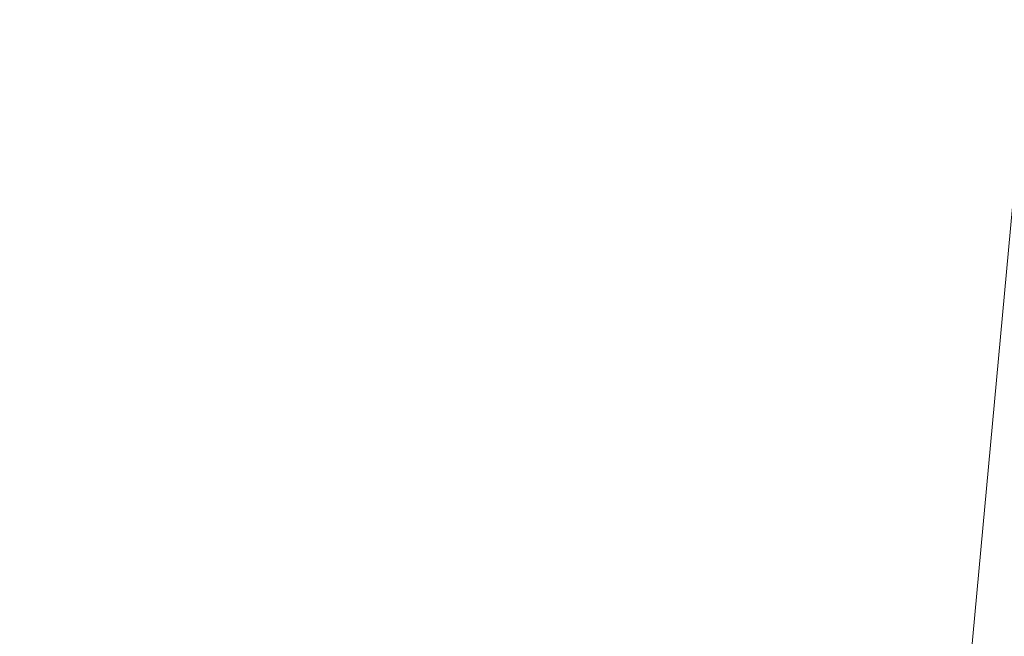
# Model space of a CAD drawing. Header units: metres. Extents: x 179483 to 180084, y 582739 to 582904.
# Tile 20 of 205: x 179702.38246 to 179702.38407, y 582797.3378 to 582797.33881. Entities that reach past the tile are written whole.
import ezdxf

# ---------------------------------------------------------------- set-up
doc = ezdxf.new("R2010")
doc.units = ezdxf.units.M
doc.layers.add('TA - NIET_INGEMETEN', color=4, linetype='CONTINUOUS', lineweight=18)
doc.layers.add('TA - VRIJGEGEVEN TOT 4M-MV', color=3, linetype='CONTINUOUS', lineweight=18)

msp = doc.modelspace()

# ---------------------------------------------------------------- hatches: boundary and pattern name
at = {"layer": 'TA - VRIJGEGEVEN TOT 4M-MV'}
h = msp.add_hatch(dxfattribs=at)
h.set_pattern_fill('ANSI31', color=256, scale=0.3, angle=90, style=0)
h.paths.add_polyline_path([(179698.6894519, 582798.0822696), (179673.5381597, 582800.4016103), (179660.7398369, 582801.3595687), (179663.0323339, 582798.8985057), (179668.8403841, 582797.6078279), (179675.1324385, 582797.1238237), (179680.0800369, 582796.532263), (179682.0994656, 582799.32509), (179685.8069609, 582799.0706084), (179685.2726425, 582795.9537512), (179685.7054818, 582795.8740177), (179687.6089909, 582796.2633718), (179694.101867, 582798.3311668), (179702.3839955, 582797.33759), (179702.3919091, 582797.4233573)])

# ---------------------------------------------------------------- linework, layer by layer
at = {"layer": 'TA - NIET_INGEMETEN', "linetype": 'ByBlock'}
for points in [[(179705.0681552, 582796.9775524), (179704.8363425, 582795.1988377), (179702.3472363, 582795.5810195), (179702.3839955, 582797.33759), (179702.3839955, 582797.33759), (179702.3919091, 582797.4233573), (179704.5631069, 582797.0581452)], [(179704.8363425, 582795.1988377), (179705.0681552, 582796.9775524), (179704.5631069, 582797.0581452), (179702.5546058, 582797.4083454), (179702.3919091, 582797.4233573), (179702.3839955, 582797.33759), (179702.3472363, 582795.5810195)]]:
    msp.add_lwpolyline(points, close=True, dxfattribs=at)
at = {"layer": 'TA - VRIJGEGEVEN TOT 4M-MV', "linetype": 'ByBlock'}
msp.add_lwpolyline([(179673.5381597, 582800.4016103), (179698.6894519, 582798.0822696), (179702.3919091, 582797.4233573), (179702.3839955, 582797.33759), (179694.101867, 582798.3311668), (179687.6089909, 582796.2633718), (179685.7054818, 582795.8740177), (179685.2726425, 582795.9537512), (179685.8069609, 582799.0706084), (179682.0994656, 582799.32509), (179680.0800369, 582796.532263), (179675.1324385, 582797.1238237), (179668.8403841, 582797.6078279), (179663.0323339, 582798.8985057), (179660.7398369, 582801.3595687)], close=True, dxfattribs=at)

doc.saveas('drawing.dxf')
